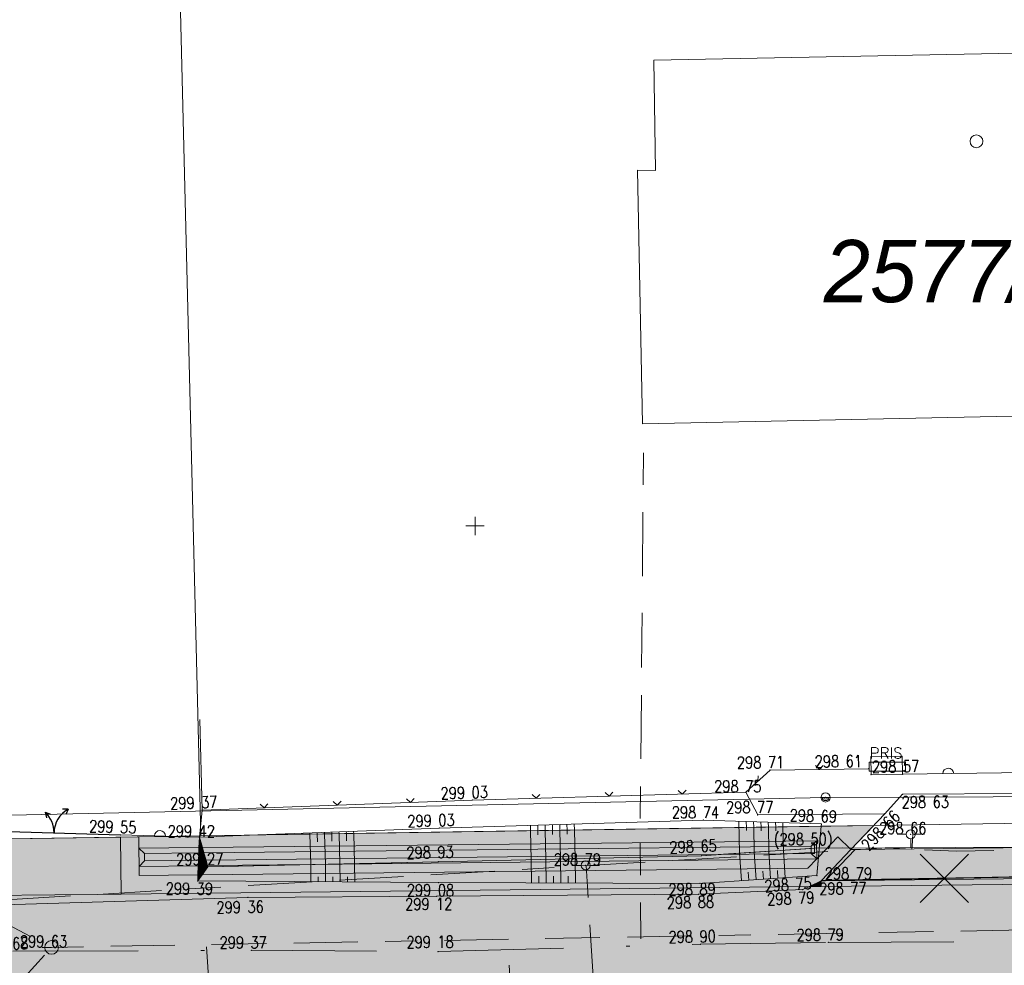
# Model space of a CAD drawing. Header units: metres. Extents: x -457078 to -456448, y -1111280 to -1111132.
# Tile 21 of 35: x -456787 to -456761, y -1111212 to -1111186. Entities that reach past the tile are written whole.
import ezdxf
from ezdxf.enums import TextEntityAlignment as Align

# ---------------------------------------------------------------- set-up
doc = ezdxf.new("R2010")
doc.units = ezdxf.units.M
doc.header["$MEASUREMENT"] = 0
for name, pattern in [('6.1622', [40, 3.5, -3, 7, -3, 3.5, 3.5, -3, 7, -3, 3.5]), ('6.2322', [40, 3.5, -3, 7, -4, 6, -3, 7, -3, 3.5]), ('DGN Style 4', [27.427276, 13.705072, -6.852536, 0.017131, -6.852536])]:
    doc.linetypes.add(name, pattern=pattern)
doc.layers.get('0').update_dxf_attribs({"lineweight": 13})
for name, color, linetype, lineweight in [('GEOD - VYSKY', 34, 'Continuous', 0), ('HRANICE', 7, 'Continuous', 13), ('Hranice parcel', 9, 'Continuous', 13), ('HRANICE_VSTUP', 4, 'Continuous', 30), ('IS_CEZ_NN_NADZ', 1, 'Continuous', 0), ('IS_SMVAK_KANAL_SPL_TRASA', 32, '6.2322', 0), ('IS_SMVAK_VODA_TRASA', 5, '6.1622', 0), ('KOMUNIKACE_CHODNIK', 7, 'Continuous', 13), ('KRIZKY', 1, 'Continuous', 30), ('OBJEKTY_BETONOVE_KONSTRUKCE', 7, 'Continuous', 13), ('Parcelní čísla', 9, 'Continuous', 13), ('PRIP_ODHUMUSOVANI', 31, 'Continuous', 0), ('PRIP_ODSTR_DLAZBA', 51, 'Continuous', 0), ('PRIP_ODSTR_KOMUNIKACE', 254, 'Continuous', 0), ('SIT', 5, 'Continuous', 13), ('SITE_ELEKTRIKA', 7, 'Continuous', 13), ('SITE_KANALIZACE', 7, 'Continuous', 13), ('SITE_VODOVOD', 7, 'Continuous', 13), ('SKRYTE_BODY', 7, 'Continuous', 0), ('TEREN', 7, 'Continuous', 13), ('VYPNOUT HRANY', 7, 'Continuous', 13), ('VYPNOUT OSU', 7, 'DGN Style 4', 13), ('VYPNOUT SRAFY', 7, 'Continuous', 0), ('VYSKY_OBRUBNIK', 34, 'Continuous', 0), ('Značky budov', 9, 'Continuous', 13)]:
    doc.layers.add(name, color=color, linetype=linetype, lineweight=lineweight)
doc.styles.add('ROMANS', font='romans.shx')
doc.styles.add('Style-cs_Italics', font='cs_Italics.shx')

# ---------------------------------------------------------------- blocks, each defined once
blk = doc.blocks.new('4.02')
at = {"layer": 'Značky budov', "ltscale": 0.25}
blk.add_circle((-0.0007, 0.0001), 0.0175, dxfattribs=at)
blk = doc.blocks.new('SIT')
at = {"color": 0, "linetype": 'ByBlock', "lineweight": -2}
for p, q in [((-1, 0), (1, 0)), ((0, 1), (0, -1))]:
    blk.add_line(p, q, dxfattribs=at)
blk = doc.blocks.new('SAK')
at = {"color": 0, "linetype": 'ByBlock', "lineweight": -2}
blk.add_circle((0, 0), 0.75, dxfattribs=at)
blk = doc.blocks.new('SOUP_V')
at = {"color": 0, "linetype": 'ByBlock', "lineweight": -2}
for p, q in [((-0.5, 0), (-1.5, 0)), ((0.5, 0), (1.5, 0))]:
    blk.add_line(p, q, dxfattribs=at)
blk.add_circle((0, 0), 0.5, dxfattribs=at)
blk.add_point((0, 0), dxfattribs=at)
blk = doc.blocks.new('HYDR_P')
at = {"color": 0, "linetype": 'ByBlock', "lineweight": -2}
for p, q in [((-0.5, 0), (-1.5, 0)), ((0.5, 0), (1.5, 0)), ((0, -0.5), (0, -1.5))]:
    blk.add_line(p, q, dxfattribs=at)
blk.add_circle((0, 0), 0.5, dxfattribs=at)
blk.add_point((0, 0), dxfattribs=at)
blk = doc.blocks.new('PRIS')
at = {"color": 0, "linetype": 'ByBlock', "lineweight": -2}
for p, q in [((-2, 0.5), (2, 0.5)), ((-2, -0.5), (-2, 0.5)), ((2, 0.5), (2, -0.5)), ((-2, -0.5), (2, -0.5))]:
    blk.add_line(p, q, dxfattribs=at)
at = {"color": 0, "linetype": 'Continuous', "lineweight": -2, "style": 'ROMANS'}
blk.add_text('PRIS', height=1.2, dxfattribs=at).set_placement((-1.927049, 0.899734))
blk = doc.blocks.new('SLOUPB')
at = {"color": 0, "linetype": 'ByBlock', "lineweight": -2}
blk.add_line((-0.5, 0), (0.5, 0), dxfattribs=at)
blk.add_circle((0, 0), 0.5, dxfattribs=at)
for radius in [0.35, 0.2]:
    blk.add_arc((0, 0), radius, 180, 0, dxfattribs=at)
blk = doc.blocks.new('VYUSTENI_1')
at = {"color": 0, "linetype": 'ByBlock', "lineweight": -2}
for p, q in [((0, 3.09), (0, 0)), ((0, 0), (-0.59, 0)), ((-0.59, 0), (-0.59, -0.39)), ((0, 0), (0.59, 0)), ((0.59, 0), (0.59, -0.39))]:
    blk.add_line(p, q, dxfattribs=at)
blk = doc.blocks.new('VJEZD')
at = {"color": 0, "linetype": 'ByBlock', "lineweight": -2}
for p, q in [((-1.01, 2.25), (-0.41, 2.06)), ((-1.01, 2.25), (-0.86, 1.63)), ((1.53, 2.61), (0.89, 2.62)), ((1.53, 2.61), (1.25, 2.04))]:
    blk.add_line(p, q, dxfattribs=at)
for centre, start, end in [((-3, 0), 0, 48.5493), ((3, 0), 119.4411, 180)]:
    blk.add_arc(centre, 3, start, end, dxfattribs=at)
blk = doc.blocks.new('PLOTZDEN')
at = {"color": 0, "linetype": 'ByBlock', "lineweight": -2}
blk.add_arc((0, 0), 0.6, 270, 90, dxfattribs=at)
blk = doc.blocks.new('PLOTDRAT')
at = {"color": 0, "linetype": 'ByBlock', "lineweight": -2}
for q in [(0.424264, 0.424264), (0.424264, -0.424264)]:
    blk.add_line((0, 0), q, dxfattribs=at)
blk = doc.blocks.new('KRIZEK_1')
at = {"layer": 'KRIZKY', "ltscale": 0.25}
for p, q in [((0, -0.25), (0, 0.25)), ((-0.25, 0), (0.25, 0))]:
    blk.add_line(p, q, dxfattribs=at)

msp = doc.modelspace()

# ---------------------------------------------------------------- hatches: boundary and pattern name
at = {"layer": 'PRIP_ODHUMUSOVANI', "ltscale": 0.25}
for points in [[(-456765.654, -1111209.112), (-456765.66, -1111208.612), (-456782.457, -1111208.796), (-456782.538, -1111208.517), (-456780.941, -1111208.456), (-456765.535, -1111208.218), (-456765.608, -1111209.063)], [(-456765.608, -1111209.063), (-456765.535, -1111208.218), (-456764.097, -1111208.195), (-456764.719, -1111208.852), (-456765.082, -1111208.508)], [(-456788.312, -1111210.111), (-456788.329, -1111208.572), (-456784.693, -1111208.514), (-456784.676, -1111210.071)], [(-456784.19, -1111208.815), (-456784.193, -1111208.507), (-456783.332, -1111208.493), (-456782.538, -1111208.517), (-456782.549, -1111208.797)], [(-456782.549, -1111208.797), (-456782.538, -1111208.517), (-456782.457, -1111208.796)], [(-456782.414, -1111208.946), (-456782.457, -1111208.796), (-456765.66, -1111208.612), (-456765.808, -1111208.763)], [(-456765.654, -1111209.112), (-456765.806, -1111208.963), (-456765.808, -1111208.821), (-456765.808, -1111208.763), (-456765.66, -1111208.612)], [(-456784.038, -1111208.964), (-456784.19, -1111208.815), (-456782.549, -1111208.797), (-456782.555, -1111208.947)], [(-456784.184, -1111209.315), (-456784.19, -1111208.815), (-456784.038, -1111208.964), (-456784.036, -1111209.164)], [(-456784.036, -1111209.164), (-456784.038, -1111208.964), (-456782.555, -1111208.947), (-456782.562, -1111209.148)], [(-456782.562, -1111209.148), (-456782.555, -1111208.947), (-456782.414, -1111208.946), (-456782.356, -1111209.145)], [(-456782.555, -1111208.947), (-456782.549, -1111208.797), (-456782.457, -1111208.796), (-456782.414, -1111208.946)], [(-456782.356, -1111209.145), (-456782.414, -1111208.946), (-456765.808, -1111208.763), (-456765.808, -1111208.821), (-456768.349, -1111208.991)], [(-456768.349, -1111208.991), (-456765.808, -1111208.821), (-456765.806, -1111208.963)], [(-456784.184, -1111209.315), (-456784.036, -1111209.164), (-456782.562, -1111209.148), (-456782.568, -1111209.298)], [(-456768.846, -1111209.782), (-456775.998, -1111209.757), (-456782.584, -1111209.714), (-456782.463, -1111209.546), (-456765.894, -1111209.364), (-456765.654, -1111209.112), (-456765.608, -1111209.063), (-456765.652, -1111209.565)], [(-456782.568, -1111209.298), (-456782.562, -1111209.148), (-456782.356, -1111209.145), (-456782.313, -1111209.295)], [(-456782.463, -1111209.546), (-456782.304, -1111209.325), (-456779.447, -1111209.263), (-456765.654, -1111209.112), (-456765.894, -1111209.364)], [(-456782.313, -1111209.295), (-456782.356, -1111209.145), (-456768.349, -1111208.991), (-456768.806, -1111209.022), (-456776.005, -1111209.189), (-456779.447, -1111209.263)], [(-456784.182, -1111209.565), (-456784.184, -1111209.315), (-456782.568, -1111209.298), (-456782.578, -1111209.548)], [(-456782.578, -1111209.548), (-456782.568, -1111209.298), (-456782.313, -1111209.295), (-456782.304, -1111209.325), (-456782.463, -1111209.546)], [(-456782.304, -1111209.325), (-456782.313, -1111209.295), (-456779.447, -1111209.263)], [(-456782.584, -1111209.714), (-456782.578, -1111209.548), (-456782.463, -1111209.546)]]:
    msp.add_hatch(color=256, dxfattribs=at).paths.add_polyline_path(points)
at = {"layer": 'PRIP_ODHUMUSOVANI', "ltscale": 0.25, "extrusion": (0, 0, -1)}
for points in [[(456784.676, -1111210.071), (456765.854, -1111209.864), (456765.533, -1111209.714), (456765.533, -1111209.711), (456765.521, -1111209.698), (456764.719, -1111208.852), (456765.082, -1111208.508), (456765.608, -1111209.063), (456765.652, -1111209.565), (456768.846, -1111209.782), (456775.998, -1111209.757), (456782.584, -1111209.714), (456782.578, -1111209.548), (456784.182, -1111209.565), (456784.184, -1111209.315), (456784.19, -1111208.815), (456784.193, -1111208.507), (456784.693, -1111208.514)], [(456779.447, -1111209.263), (456765.654, -1111209.112), (456765.806, -1111208.963), (456768.349, -1111208.991), (456768.806, -1111209.022), (456776.005, -1111209.189)], [(456793.171, -1111210.403), (456787.904, -1111210.368), (456781.21, -1111210.162), (456776.048, -1111210.13), (456768.897, -1111210.079), (456766.038, -1111209.95), (456765.854, -1111209.864), (456784.676, -1111210.071), (456788.312, -1111210.111), (456806.668, -1111210.312), (456805.08, -1111210.32), (456797.067, -1111210.364)]]:
    msp.add_hatch(color=256, dxfattribs=at).paths.add_polyline_path(points)
at = {"layer": 'PRIP_ODSTR_DLAZBA', "ltscale": 0.25}
for points in [[(-456765.521, -1111209.698), (-456764.719, -1111208.852), (-456764.607, -1111208.85), (-456765.409, -1111209.696)], [(-456765.409, -1111209.696), (-456764.607, -1111208.85), (-456750.86, -1111208.699), (-456750.017, -1111209.495), (-456758.809, -1111209.569)]]:
    msp.add_hatch(color=256, dxfattribs=at).paths.add_polyline_path(points)
at = {"layer": 'PRIP_ODSTR_KOMUNIKACE', "ltscale": 0.25, "extrusion": (0, 0, -1)}
msp.add_hatch(color=256, dxfattribs=at).paths.add_polyline_path([(456818.051, -1111210.437, 0.328774), (456832.495, -1111200.031), (456832.625, -1111199.714), (456832.838, -1111198.786), (456835.73, -1111199.381), (456835.535, -1111200.327), (456834.673, -1111202.845), (456832.607, -1111206.389), (456830.619, -1111208.714), (456828.356, -1111210.477), (456825.032, -1111212.424), (456823.212, -1111213.494), (456814.395, -1111213.397), (456798.647, -1111213.224), (456787.338, -1111213.1), (456781.464, -1111213.036), (456775.948, -1111212.975), (456768.919, -1111212.898), (456742.489, -1111212.608, 0.052921), (456725.993, -1111214.175), (456713.928, -1111216.627, -0.098325), (456701.658, -1111216.682), (456699.407, -1111216.246), (456699.932, -1111213.292), (456702.229, -1111213.737, 0.033568), (456706.022, -1111214.212), (456706.095, -1111214.223), (456706.2, -1111214.221, 0.033825), (456710.051, -1111214.157), (456710.806, -1111214.145), (456711.439, -1111214.006, 0.016836), (456713.331, -1111213.687), (456725.395, -1111211.236, -0.015515), (456730.38, -1111210.383), (456732.9, -1111210.113), (456738.582, -1111209.739), (456742.676, -1111209.721), (456749.19, -1111209.905), (456749.58, -1111209.685), (456749.852, -1111209.688), (456765.531, -1111209.861), (456765.854, -1111209.864), (456766.038, -1111209.95), (456768.897, -1111210.079), (456776.048, -1111210.13), (456781.21, -1111210.162), (456787.904, -1111210.368), (456793.171, -1111210.403), (456797.067, -1111210.364), (456805.08, -1111210.32), (456806.668, -1111210.312)])
at = {"layer": 'PRIP_ODSTR_KOMUNIKACE', "ltscale": 0.25}
for points in [[(-456765.854, -1111209.864), (-456765.533, -1111209.714), (-456765.531, -1111209.861)], [(-456765.531, -1111209.861), (-456765.533, -1111209.714), (-456765.526, -1111209.71), (-456765.421, -1111209.709), (-456749.969, -1111209.54), (-456749.854, -1111209.538), (-456749.852, -1111209.688)], [(-456765.421, -1111209.709), (-456765.418, -1111209.706), (-456758.809, -1111209.579), (-456750.006, -1111209.505), (-456749.969, -1111209.54)]]:
    msp.add_hatch(color=256, dxfattribs=at).paths.add_polyline_path(points)

# ---------------------------------------------------------------- linework, layer by layer
at = {"layer": 'HRANICE', "ltscale": 0.25}
for p, q in [((-456782.464, -1111207.775), (-456782.524, -1111205.301)), ((-456767.594, -1111207.288), (-456766.932, -1111206.679)), ((-456766.932, -1111206.679), (-456764.231, -1111206.645)), ((-456763.309, -1111206.796), (-456758.81, -1111206.735)), ((-456775.069, -1111207.503), (-456767.594, -1111207.288)), ((-456767.594, -1111207.288), (-456767.267, -1111207.907)), ((-456782.464, -1111207.775), (-456775.069, -1111207.503)), ((-456782.538, -1111208.517), (-456782.464, -1111207.775)), ((-456784.694, -1111208.452), (-456782.538, -1111208.517))]:
    msp.add_line(p, q, dxfattribs=at)
at = {"layer": 'Hranice parcel', "ltscale": 0.25}
for p, q in [((-456782.5, -1111208.48), (-456783.55, -1111165.82)), ((-456746.94, -1111207.93), (-456782.5, -1111208.48))]:
    msp.add_line(p, q, dxfattribs=at)
at = {"layer": 'Hranice parcel', "ltscale": 0.25, "flags": 128}
for points in [[(-456831.85, -1111167.14), (-456830.89, -1111198.26), (-456827.11, -1111205.77), (-456816.84, -1111209.02), (-456782.5, -1111208.48)], [(-456770.56, -1111190.27), (-456770.06, -1111190.28), (-456770.11, -1111187.26), (-456752.66, -1111186.92), (-456752.49, -1111194.88), (-456756.96, -1111194.96), (-456756.97, -1111196.7), (-456759, -1111196.7), (-456758.99, -1111196.97), (-456770.42, -1111197.21), (-456770.56, -1111190.27)]]:
    msp.add_lwpolyline(points, dxfattribs=at)
at = {"layer": 'HRANICE_VSTUP', "ltscale": 0.25}
msp.add_line((-456788.331, -1111208.346), (-456784.694, -1111208.452), dxfattribs=at)
at = {"layer": 'IS_CEZ_NN_NADZ', "ltscale": 0.25}
for points in [[(-456765.414, -1111207.429), (-456728.763, -1111207.28)], [(-456802.401, -1111208.236), (-456765.414, -1111207.429)]]:
    msp.add_lwpolyline(points, dxfattribs=at)
at = {"layer": 'IS_SMVAK_KANAL_SPL_TRASA', "ltscale": 0.25}
for p, q in [((-456812.213, -1111198.18), (-456786.581, -1111211.53)), ((-456770.393, -1111198.002), (-456770.485, -1111208.678)), ((-456770.485, -1111208.678), (-456770.462, -1111211.298)), ((-456786.581, -1111211.53), (-456736.835, -1111210.641)), ((-456773.052, -1111229.488), (-456774.102, -1111211.365)), ((-456836.82, -1111212.97), (-456786.581, -1111211.53))]:
    msp.add_line(p, q, dxfattribs=at)
for points in [[(-456790.475, -1111214.362), (-456789.04, -1111214.24), (-456786.581, -1111211.53), (-456786.581, -1111211.53)], [(-456781.662, -1111238.474), (-456780.575, -1111237.978), (-456782.344, -1111211.513)]]:
    msp.add_lwpolyline(points, dxfattribs=at)
at = {"layer": 'IS_SMVAK_VODA_TRASA', "ltscale": 0.25}
msp.add_line((-456771.962, -1111209.294), (-456770.695, -1111229.316), dxfattribs=at)
for points in [[(-456581.652, -1111200.39), (-456581.82, -1111200.42), (-456613.57, -1111203.17), (-456643.84, -1111205.94), (-456680.35, -1111208.96), (-456707.6, -1111211.36), (-456740.94, -1111208.56), (-456761.83, -1111208.9), (-456763.052, -1111208.842)], [(-456763.03, -1111208.38), (-456763.04, -1111208.63), (-456763.052, -1111208.842)], [(-456763.052, -1111208.842), (-456763.73, -1111208.81), (-456789.907, -1111210.35), (-456797.28, -1111210.45), (-456804.61, -1111210.53)]]:
    msp.add_lwpolyline(points, dxfattribs=at)
at = {"layer": 'KOMUNIKACE_CHODNIK', "ltscale": 0.25}
for p, q in [((-456763.307, -1111207.342), (-456758.83, -1111207.308)), ((-456763.795, -1111207.877), (-456763.307, -1111207.342)), ((-456764.719, -1111208.852), (-456763.795, -1111207.877)), ((-456765.521, -1111209.698), (-456764.719, -1111208.852))]:
    msp.add_line(p, q, dxfattribs=at)
at = {"layer": 'OBJEKTY_BETONOVE_KONSTRUKCE', "ltscale": 0.25}
for p, q in [((-456764.173, -1111206.306), (-456763.315, -1111206.296)), ((-456764.167, -1111206.806), (-456764.173, -1111206.306)), ((-456763.315, -1111206.296), (-456763.309, -1111206.796)), ((-456764.167, -1111206.806), (-456763.309, -1111206.796))]:
    msp.add_line(p, q, dxfattribs=at)
at = {"layer": 'PRIP_ODHUMUSOVANI', "ltscale": 0.25, "flags": 128}
for points in [[(-456765.535, -1111208.218), (-456780.941, -1111208.456), (-456782.538, -1111208.517), (-456782.457, -1111208.796), (-456765.66, -1111208.612), (-456765.654, -1111209.112), (-456765.608, -1111209.063)], [(-456765.082, -1111208.508), (-456764.719, -1111208.852), (-456764.097, -1111208.195), (-456765.535, -1111208.218), (-456765.608, -1111209.063)], [(-456788.329, -1111208.572), (-456788.312, -1111210.111), (-456784.676, -1111210.071), (-456784.693, -1111208.514)], [(-456765.652, -1111209.565), (-456768.846, -1111209.782), (-456775.998, -1111209.757), (-456782.584, -1111209.714), (-456782.578, -1111209.548), (-456784.182, -1111209.565), (-456784.184, -1111209.315), (-456784.19, -1111208.815), (-456784.193, -1111208.507), (-456784.693, -1111208.514), (-456784.676, -1111210.071), (-456765.854, -1111209.864), (-456765.533, -1111209.714), (-456765.533, -1111209.711), (-456765.521, -1111209.698), (-456764.719, -1111208.852), (-456765.082, -1111208.508), (-456765.608, -1111209.063)], [(-456782.538, -1111208.517), (-456783.332, -1111208.493), (-456784.193, -1111208.507), (-456784.19, -1111208.815), (-456782.549, -1111208.797)], [(-456782.457, -1111208.796), (-456782.538, -1111208.517), (-456782.549, -1111208.797)], [(-456782.414, -1111208.946), (-456765.808, -1111208.763), (-456765.66, -1111208.612), (-456782.457, -1111208.796)], [(-456765.806, -1111208.963), (-456765.654, -1111209.112), (-456765.66, -1111208.612), (-456765.808, -1111208.763), (-456765.808, -1111208.821)], [(-456782.549, -1111208.797), (-456784.19, -1111208.815), (-456784.038, -1111208.964), (-456782.555, -1111208.947)], [(-456784.184, -1111209.315), (-456784.036, -1111209.164), (-456784.038, -1111208.964), (-456784.19, -1111208.815)], [(-456782.555, -1111208.947), (-456784.038, -1111208.964), (-456784.036, -1111209.164), (-456782.562, -1111209.148)], [(-456782.562, -1111209.148), (-456782.356, -1111209.145), (-456782.414, -1111208.946), (-456782.555, -1111208.947)], [(-456782.555, -1111208.947), (-456782.414, -1111208.946), (-456782.457, -1111208.796), (-456782.549, -1111208.797)], [(-456782.356, -1111209.145), (-456768.349, -1111208.991), (-456765.808, -1111208.821), (-456765.808, -1111208.763), (-456782.414, -1111208.946)], [(-456765.806, -1111208.963), (-456765.808, -1111208.821), (-456768.349, -1111208.991)], [(-456784.036, -1111209.164), (-456784.184, -1111209.315), (-456782.568, -1111209.298), (-456782.562, -1111209.148)], [(-456782.584, -1111209.714), (-456775.998, -1111209.757), (-456768.846, -1111209.782), (-456765.652, -1111209.565), (-456765.608, -1111209.063), (-456765.654, -1111209.112), (-456765.894, -1111209.364), (-456782.463, -1111209.546)], [(-456782.568, -1111209.298), (-456782.313, -1111209.295), (-456782.356, -1111209.145), (-456782.562, -1111209.148)], [(-456782.304, -1111209.325), (-456782.463, -1111209.546), (-456765.894, -1111209.364), (-456765.654, -1111209.112), (-456779.447, -1111209.263)], [(-456776.005, -1111209.189), (-456768.806, -1111209.022), (-456768.349, -1111208.991), (-456782.356, -1111209.145), (-456782.313, -1111209.295), (-456779.447, -1111209.263)], [(-456768.806, -1111209.022), (-456776.005, -1111209.189), (-456779.447, -1111209.263), (-456765.654, -1111209.112), (-456765.806, -1111208.963), (-456768.349, -1111208.991)], [(-456782.568, -1111209.298), (-456784.184, -1111209.315), (-456784.182, -1111209.565), (-456782.578, -1111209.548)], [(-456782.578, -1111209.548), (-456782.463, -1111209.546), (-456782.304, -1111209.325), (-456782.313, -1111209.295), (-456782.568, -1111209.298)], [(-456782.304, -1111209.325), (-456779.447, -1111209.263), (-456782.313, -1111209.295)], [(-456782.584, -1111209.714), (-456782.463, -1111209.546), (-456782.578, -1111209.548)], [(-456805.08, -1111210.32), (-456797.067, -1111210.364), (-456793.171, -1111210.403), (-456787.904, -1111210.368), (-456781.21, -1111210.162), (-456776.048, -1111210.13), (-456768.897, -1111210.079), (-456766.038, -1111209.95), (-456765.854, -1111209.864), (-456784.676, -1111210.071), (-456788.312, -1111210.111), (-456806.668, -1111210.312)]]:
    msp.add_lwpolyline(points, close=True, dxfattribs=at)
at = {"layer": 'PRIP_ODSTR_DLAZBA', "ltscale": 0.25, "flags": 128}
for points in [[(-456764.719, -1111208.852), (-456765.521, -1111209.698), (-456765.409, -1111209.696), (-456764.607, -1111208.85)], [(-456758.809, -1111209.569), (-456750.017, -1111209.495), (-456750.86, -1111208.699), (-456764.607, -1111208.85), (-456765.409, -1111209.696)]]:
    msp.add_lwpolyline(points, close=True, dxfattribs=at)
at = {"layer": 'PRIP_ODSTR_KOMUNIKACE', "ltscale": 0.25, "flags": 128}
msp.add_lwpolyline([(-456732.9, -1111210.113), (-456738.582, -1111209.739), (-456742.676, -1111209.721), (-456749.19, -1111209.905), (-456749.58, -1111209.685), (-456749.852, -1111209.688), (-456765.531, -1111209.861), (-456765.854, -1111209.864), (-456766.038, -1111209.95), (-456768.897, -1111210.079), (-456776.048, -1111210.13), (-456781.21, -1111210.162), (-456787.904, -1111210.368), (-456793.171, -1111210.403), (-456797.067, -1111210.364), (-456805.08, -1111210.32), (-456806.668, -1111210.312), (-456818.051, -1111210.437, -0.328774)], format="xyb", dxfattribs=at)
for points in [[(-456765.854, -1111209.864), (-456765.531, -1111209.861), (-456765.533, -1111209.714)], [(-456765.533, -1111209.714), (-456765.531, -1111209.861), (-456749.852, -1111209.688), (-456749.854, -1111209.538), (-456749.969, -1111209.54), (-456765.421, -1111209.709), (-456765.526, -1111209.71)], [(-456758.809, -1111209.579), (-456765.418, -1111209.706), (-456765.421, -1111209.709), (-456749.969, -1111209.54), (-456750.006, -1111209.505)]]:
    msp.add_lwpolyline(points, close=True, dxfattribs=at)
at = {"layer": 'SITE_KANALIZACE', "ltscale": 0.25}
msp.add_line((-456749.667, -1111208.737), (-456765.713, -1111208.815), dxfattribs=at)
at = {"layer": 'SKRYTE_BODY', "ltscale": 0.25}
for p in [(-456766.932, -1111206.679), (-456764.231, -1111206.645), (-456763.309, -1111206.796), (-456763.309, -1111206.796), (-456764.167, -1111206.806), (-456767.594, -1111207.288), (-456767.594, -1111207.288), (-456775.069, -1111207.503), (-456765.414, -1111207.429), (-456765.414, -1111207.429), (-456763.307, -1111207.342), (-456782.464, -1111207.775), (-456768.759, -1111208.05), (-456767.267, -1111207.907), (-456767.267, -1111207.907), (-456763.795, -1111207.877), (-456763.795, -1111207.877), (-456763.795, -1111207.877), (-456775.979, -1111208.266), (-456775.979, -1111208.266), (-456765.529, -1111208.153), (-456784.694, -1111208.452), (-456782.538, -1111208.517), (-456782.538, -1111208.517), (-456782.538, -1111208.517), (-456782.538, -1111208.517), (-456765.713, -1111208.815), (-456776.005, -1111209.189), (-456776.005, -1111209.189), (-456768.806, -1111209.022), (-456782.304, -1111209.325), (-456782.304, -1111209.325), (-456782.304, -1111209.325), (-456782.584, -1111209.714), (-456782.584, -1111209.714), (-456782.584, -1111209.714), (-456775.998, -1111209.757), (-456765.652, -1111209.565), (-456765.521, -1111209.698), (-456765.521, -1111209.698), (-456765.521, -1111209.708), (-456765.521, -1111209.708), (-456768.846, -1111209.782), (-456766.038, -1111209.95), (-456766.038, -1111209.95), (-456781.21, -1111210.162), (-456776.048, -1111210.13), (-456768.897, -1111210.079), (-456781.12, -1111211.61), (-456776.008, -1111211.644), (-456768.838, -1111211.444), (-456765.334, -1111211.397)]:
    msp.add_point(p, dxfattribs=at)
at = {"layer": 'TEREN', "ltscale": 0.25}
for p, q in [((-456768.759, -1111208.05), (-456775.979, -1111208.266)), ((-456765.529, -1111208.153), (-456768.759, -1111208.05)), ((-456767.267, -1111207.907), (-456763.795, -1111207.877)), ((-456780.941, -1111208.456), (-456775.979, -1111208.266)), ((-456765.535, -1111208.218), (-456765.529, -1111208.153)), ((-456782.538, -1111208.517), (-456780.941, -1111208.456))]:
    msp.add_line(p, q, dxfattribs=at)
at = {"layer": 'VYPNOUT HRANY', "ltscale": 0.25}
for p, q in [((-456765.652, -1111209.565), (-456765.535, -1111208.218)), ((-456782.584, -1111209.714), (-456782.538, -1111208.517)), ((-456782.538, -1111208.517), (-456782.304, -1111209.325)), ((-456768.806, -1111209.022), (-456765.713, -1111208.815)), ((-456782.304, -1111209.325), (-456776.005, -1111209.189)), ((-456776.005, -1111209.189), (-456768.806, -1111209.022)), ((-456782.584, -1111209.714), (-456782.304, -1111209.325)), ((-456782.584, -1111209.714), (-456775.998, -1111209.757)), ((-456775.998, -1111209.757), (-456768.846, -1111209.782)), ((-456768.846, -1111209.782), (-456765.652, -1111209.565)), ((-456766.038, -1111209.95), (-456765.521, -1111209.708)), ((-456765.521, -1111209.698), (-456758.809, -1111209.569)), ((-456765.521, -1111209.708), (-456758.809, -1111209.579)), ((-456768.897, -1111210.079), (-456766.038, -1111209.95)), ((-456787.904, -1111210.368), (-456781.21, -1111210.162)), ((-456781.21, -1111210.162), (-456776.048, -1111210.13)), ((-456776.048, -1111210.13), (-456768.897, -1111210.079))]:
    msp.add_line(p, q, dxfattribs=at)
at = {"layer": 'VYPNOUT OSU', "ltscale": 0.25}
for p, q in [((-456765.334, -1111211.397), (-456758.541, -1111211.353)), ((-456787.637, -1111211.638), (-456781.12, -1111211.61)), ((-456781.12, -1111211.61), (-456776.008, -1111211.644)), ((-456776.008, -1111211.644), (-456768.838, -1111211.444)), ((-456768.838, -1111211.444), (-456765.334, -1111211.397))]:
    msp.add_line(p, q, dxfattribs=at)
at = {"layer": 'VYPNOUT SRAFY', "ltscale": 0.25}
for p, q in [((-456767.781, -1111208.081), (-456767.766, -1111208.952)), ((-456767.581, -1111208.088), (-456767.578, -1111208.249)), ((-456767.38, -1111208.094), (-456767.378, -1111208.246)), ((-456767.18, -1111208.1), (-456767.178, -1111208.243)), ((-456766.98, -1111208.107), (-456766.978, -1111208.24)), ((-456766.78, -1111208.113), (-456766.778, -1111208.237)), ((-456766.58, -1111208.119), (-456766.578, -1111208.234)), ((-456779.519, -1111208.401), (-456779.518, -1111208.434)), ((-456779.319, -1111208.394), (-456779.318, -1111208.431)), ((-456779.119, -1111208.386), (-456779.118, -1111208.428)), ((-456778.92, -1111208.379), (-456778.918, -1111208.425)), ((-456778.72, -1111208.371), (-456778.718, -1111208.422)), ((-456778.52, -1111208.363), (-456778.518, -1111208.418)), ((-456778.32, -1111208.356), (-456778.318, -1111208.415)), ((-456778.318, -1111208.415), (-456778.294, -1111209.238)), ((-456773.485, -1111208.191), (-456773.481, -1111208.341)), ((-456773.481, -1111208.341), (-456773.46, -1111209.13)), ((-456773.285, -1111208.185), (-456773.281, -1111208.337)), ((-456773.281, -1111208.337), (-456773.278, -1111208.454)), ((-456773.085, -1111208.179), (-456773.081, -1111208.334)), ((-456773.081, -1111208.334), (-456773.06, -1111209.121)), ((-456772.885, -1111208.173), (-456772.881, -1111208.331)), ((-456772.881, -1111208.331), (-456772.878, -1111208.442)), ((-456772.685, -1111208.167), (-456772.681, -1111208.328)), ((-456772.681, -1111208.328), (-456772.66, -1111209.111)), ((-456772.485, -1111208.161), (-456772.481, -1111208.325)), ((-456772.481, -1111208.325), (-456772.478, -1111208.431)), ((-456772.285, -1111208.155), (-456772.281, -1111208.322)), ((-456772.281, -1111208.322), (-456772.26, -1111209.102)), ((-456767.578, -1111208.249), (-456767.576, -1111208.336)), ((-456767.378, -1111208.246), (-456767.366, -1111208.926)), ((-456767.178, -1111208.243), (-456767.176, -1111208.338)), ((-456766.978, -1111208.24), (-456766.966, -1111208.899)), ((-456766.778, -1111208.237), (-456766.776, -1111208.339)), ((-456766.578, -1111208.234), (-456766.567, -1111208.872)), ((-456779.518, -1111208.434), (-456779.493, -1111209.264)), ((-456779.318, -1111208.431), (-456779.312, -1111208.64)), ((-456779.118, -1111208.428), (-456779.093, -1111209.256)), ((-456778.918, -1111208.425), (-456778.912, -1111208.627)), ((-456778.718, -1111208.422), (-456778.693, -1111209.247)), ((-456778.518, -1111208.418), (-456778.512, -1111208.614)), ((-456767.713, -1111209.705), (-456767.764, -1111208.952)), ((-456767.314, -1111209.678), (-456767.365, -1111208.926)), ((-456766.915, -1111209.651), (-456766.966, -1111208.899)), ((-456766.516, -1111209.624), (-456766.567, -1111208.872)), ((-456773.454, -1111209.766), (-456773.46, -1111209.13)), ((-456773.054, -1111209.767), (-456773.06, -1111209.121)), ((-456772.654, -1111209.769), (-456772.66, -1111209.111)), ((-456772.254, -1111209.77), (-456772.26, -1111209.102)), ((-456779.49, -1111209.734), (-456779.493, -1111209.264)), ((-456779.09, -1111209.737), (-456779.093, -1111209.256)), ((-456778.69, -1111209.739), (-456778.693, -1111209.247)), ((-456778.29, -1111209.742), (-456778.294, -1111209.238)), ((-456767.514, -1111209.691), (-456767.528, -1111209.477)), ((-456767.115, -1111209.664), (-456767.129, -1111209.45)), ((-456766.716, -1111209.637), (-456766.73, -1111209.423)), ((-456779.29, -1111209.736), (-456779.291, -1111209.598)), ((-456778.89, -1111209.738), (-456778.891, -1111209.597)), ((-456778.49, -1111209.741), (-456778.491, -1111209.597)), ((-456773.254, -1111209.767), (-456773.256, -1111209.582)), ((-456772.854, -1111209.768), (-456772.856, -1111209.58)), ((-456772.454, -1111209.769), (-456772.456, -1111209.579))]:
    msp.add_line(p, q, dxfattribs=at)

# ---------------------------------------------------------------- block references
at = {"layer": 'HRANICE', "ltscale": 0.25, "xscale": 0.25, "yscale": 0.25, "zscale": 0.25}
for name, p, rotation in [('PLOTDRAT', (-456765.581, -1111206.662), 90.7211972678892), ('PLOTZDEN', (-456762.059, -1111206.779), 90.7768011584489), ('PLOTDRAT', (-456767.263, -1111206.984), 132.612180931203), ('PLOTDRAT', (-456771.331, -1111207.396), 91.64751803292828), ('PLOTDRAT', (-456769.332, -1111207.338), 91.64751803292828), ('PLOTDRAT', (-456780.765, -1111207.713), 92.10648137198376), ('PLOTDRAT', (-456778.767, -1111207.639), 92.10648137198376), ('PLOTDRAT', (-456776.768, -1111207.565), 92.10648137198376), ('PLOTDRAT', (-456773.331, -1111207.453), 91.64751803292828), ('PLOTZDEN', (-456783.616, -1111208.485), 88.27314567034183)]:
    msp.add_blockref(name, p, dxfattribs=dict(at, rotation=rotation))
at = {"layer": 'HRANICE_VSTUP', "ltscale": 0.25, "xscale": 0.25, "yscale": 0.25, "zscale": 0.25, "rotation": 359.2850018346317}
msp.add_blockref('VJEZD', (-456786.513, -1111208.399), dxfattribs=at)
at = {"layer": 'KRIZKY', "ltscale": 0.25, "xscale": 3.75, "yscale": 3.75, "zscale": 3.75, "rotation": 45.00000000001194}
msp.add_blockref('KRIZEK_1', (-456762.165, -1111209.644), dxfattribs=at)
at = {"layer": 'SIT', "ltscale": 0.25, "xscale": 0.25, "yscale": 0.25, "zscale": 0.25}
msp.add_blockref('SIT', (-456775, -1111200), dxfattribs=at)
at = {"layer": 'SITE_ELEKTRIKA', "ltscale": 0.25, "xscale": 0.25, "yscale": 0.25, "zscale": 0.25}
for name, p in [('PRIS', (-456763.723, -1111206.588)), ('SLOUPB', (-456765.414, -1111207.429)), ('SLOUPB', (-456765.414, -1111207.429))]:
    msp.add_blockref(name, p, dxfattribs=at)
at = {"layer": 'SITE_KANALIZACE', "ltscale": 0.25, "xscale": 0.25, "yscale": 0.25, "zscale": 0.25, "rotation": 270.278513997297}
msp.add_blockref('VYUSTENI_1', (-456765.713, -1111208.815), dxfattribs=at)
at = {"layer": 'SITE_KANALIZACE', "ltscale": 0.25, "xscale": 0.25, "yscale": 0.25, "zscale": 0.25}
msp.add_blockref('SAK', (-456786.581, -1111211.53), dxfattribs=at)
at = {"layer": 'SITE_VODOVOD', "ltscale": 0.25, "xscale": 0.25, "yscale": 0.25, "zscale": 0.25}
for name, p in [('HYDR_P', (-456763.083, -1111208.436)), ('SOUP_V', (-456771.975, -1111209.288))]:
    msp.add_blockref(name, p, dxfattribs=at)
at = {"layer": 'Značky budov', "ltscale": 0.25, "xscale": 10, "yscale": 10, "zscale": 10}
msp.add_blockref('4.02', (-456761.28, -1111189.48), dxfattribs=at)

# ---------------------------------------------------------------- texts
at = {"layer": 'GEOD - VYSKY', "style": 'ROMANS', "width": 0.8}
for s, rotation, p in [('298 71 ', 0.7212, (-456767.1, -1111206.631)), ('298 61 ', 0.7212, (-456764.973, -1111206.602)), ('298 57 ', 0.7768, (-456763.407, -1111206.743)), ('299 03 ', 1.877, (-456775.201, -1111207.457)), ('299 37 ', 2.1065, (-456782.596, -1111207.73)), ('298 77 ', 0.4951, (-456767.397, -1111207.858)), ('298 63 ', 0.4351, (-456762.595, -1111207.714)), ('299 03 ', 1.7136, (-456776.11, -1111208.22)), ('298 74 ', 359.9436, (-456768.883, -1111208)), ('298 69 ', 358.1735, (-456765.664, -1111208.099)), ('298 66 ', 46.5342, (-456763.727, -1111208.381)), ('299 55 ', 358.3019, (-456784.822, -1111208.398)), ('(298 50) ', 0.2785, (-456765.937, -1111208.734)), ('298 65 ', 2.5789, (-456768.94, -1111208.928)), ('299 27 ', 1.2369, (-456782.435, -1111209.278)), ('298 93 ', 1.2829, (-456776.137, -1111209.092)), ('299 39 ', 359.6259, (-456782.723, -1111210.088)), ('298 75 ', 3.8867, (-456766.339, -1111209.969)), ('298 77 ', 1.101, (-456764.848, -1111210.077)), ('299 08 ', 359.7128, (-456776.13, -1111210.131)), ('298 89 ', 0.4086, (-456768.974, -1111210.105)), ('298 79 ', 2.5835, (-456766.269, -1111210.347)), ('299 36 ', 1.0589, (-456781.332, -1111210.589)), ('299 12 ', 0.3819, (-456776.175, -1111210.506)), ('298 88 ', 1.496, (-456769.017, -1111210.457)), ('298 90 ', 1.1831, (-456768.969, -1111211.397)), ('298 79 ', 0.5698, (-456765.471, -1111211.348)), ('299 68 ', 0.8813, (-456787.768, -1111211.59)), ('299 37 ', 359.9325, (-456781.25, -1111211.56)), ('299 18 ', 0.6084, (-456776.139, -1111211.545))]:
    msp.add_text(s, height=0.325, rotation=rotation, dxfattribs=at).set_placement(p, align=Align.CENTER)
for s, p in [('298 75 ', (-456767.724, -1111207.288)), ('298 66 ', (-456763.213, -1111208.436)), ('299 42 ', (-456782.668, -1111208.517)), ('298 79 ', (-456772.111, -1111209.288)), ('299 63 ', (-456786.711, -1111211.53))]:
    msp.add_text(s, height=0.325, dxfattribs=at).set_placement(p, align=Align.CENTER)
at = {"layer": 'Parcelní čísla', "style": 'Style-cs_Italics'}
msp.add_text('2577/18', height=1.7, dxfattribs=at).set_placement((-456761.352, -1111193.88), align=Align.CENTER)
at = {"layer": 'VYSKY_OBRUBNIK', "style": 'ROMANS', "width": 0.8}
msp.add_text('298 79 ', height=0.325, dxfattribs=at).set_placement((-456764.699, -1111209.671), align=Align.CENTER)

doc.saveas('drawing.dxf')
